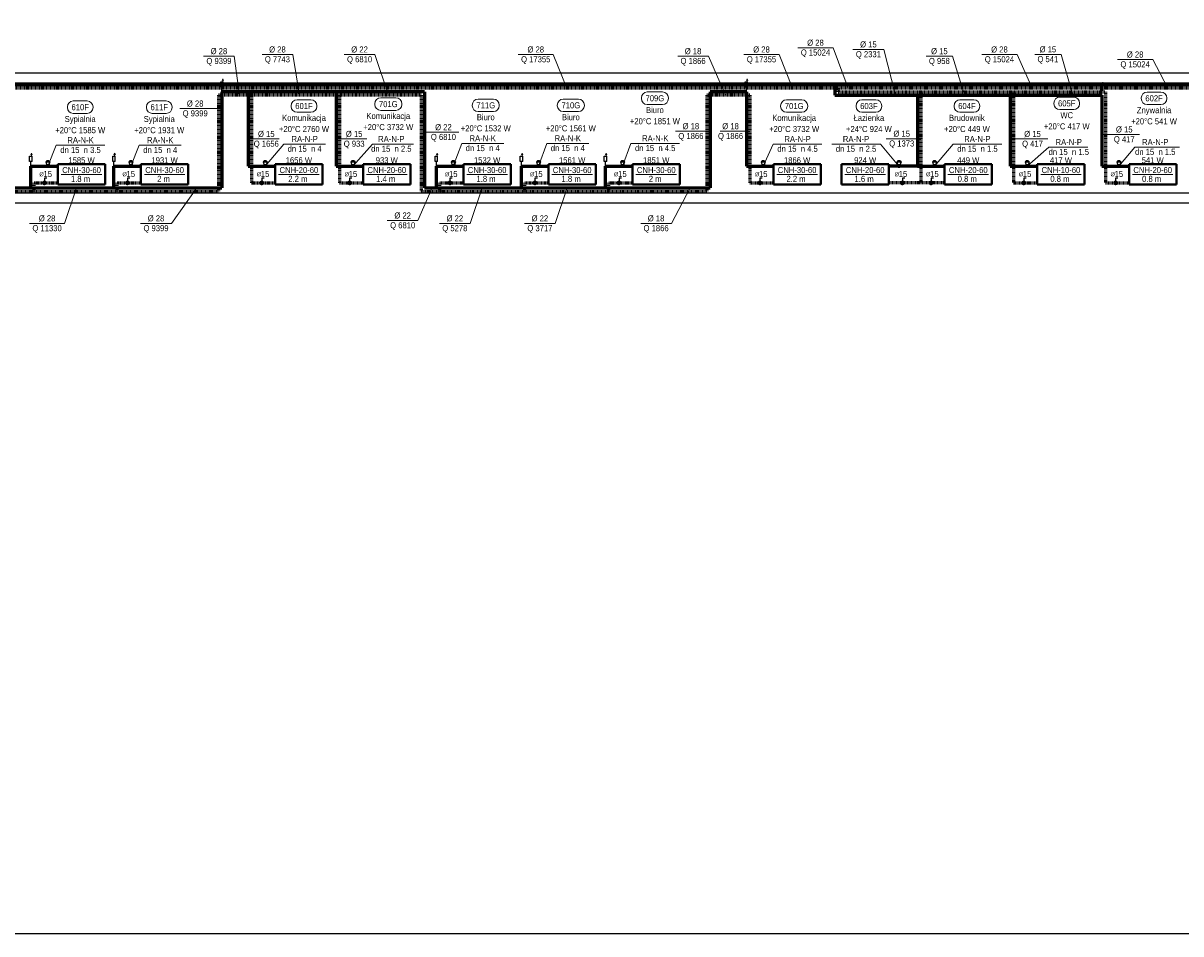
# Model space of a CAD drawing. Header units: millimetres. Extents: x -13172 to 86547, y 20 to 116183.
# Tile 4 of 52: x 15269 to 18693, y 33997 to 36693. Entities that reach past the tile are written whole.
import ezdxf
from ezdxf.enums import TextEntityAlignment as Align

# ---------------------------------------------------------------- set-up
doc = ezdxf.new("R2010")
doc.units = ezdxf.units.MM
doc.header["$LTSCALE"] = 0.7
doc.linetypes.add('CIEPLA', pattern=[5.7625, 3.175, -2.5875])
doc.layers.add('0000_NIEDRUK', color=3, linetype='Continuous', lineweight=25, plot=False)
for name, color, linetype, lineweight in [('____________co_rury_powrót', 5, 'CIEPLA', 60), ('____________co_rury_zasilanie', 1, 'Continuous', 60), ('ETYKIETY_ARMATURY', 7, 'Continuous', 18), ('ETYKIETY_GRZEJNIKOW', 7, 'Continuous', 18), ('ETYKIETY_POMIESZCZEN', 7, 'Continuous', 18), ('ETYKIETY_PRZEWODOW', 7, 'Continuous', 18), ('GRZEJNIKI', 1, 'Continuous', 40)]:
    doc.layers.add(name, color=color, linetype=linetype, lineweight=lineweight)
doc.layers.add('ARMATURA', color=7, linetype='Continuous')
doc.layers.add('STROPY', color=7, linetype='Continuous')
doc.styles.add('arial', font='arial.ttf', dxfattribs={"width": 0.9})

msp = doc.modelspace()

# ---------------------------------------------------------------- linework, layer by layer
at = {"layer": '0000_NIEDRUK'}
msp.add_lwpolyline([(13135.727, 38804.436), (23515.111, 38804.436), (23515.111, 33996.965), (13135.727, 33996.965)], close=True, dxfattribs=at)
at = {"layer": '____________co_rury_powrót'}
for p, q in [((19029.43, 36499.996), (14270.72, 36499.996)), ((16445.894, 36479.996), (15846.728, 36479.996)), ((15846.728, 36479.996), (15846.728, 36194.996)), ((15944.331, 36479.996), (15944.331, 36219.996)), ((16204.253, 36479.996), (16204.253, 36219.996)), ((16445.894, 36479.996), (16445.894, 36194.996)), ((17417.981, 36479.996), (17290.683, 36479.996)), ((17290.683, 36479.996), (17290.683, 36194.996)), ((17417.981, 36479.996), (17417.981, 36219.996)), ((17679.298, 36499.996), (17679.298, 36489.996)), ((17679.298, 36489.996), (18469.82, 36489.996)), ((17924.298, 36489.996), (17924.298, 36219.996)), ((18198.431, 36489.996), (18198.431, 36219.996)), ((18469.82, 36489.996), (18469.82, 36219.996)), ((15301.386, 36219.996), (15371.386, 36219.996)), ((15301.386, 36194.996), (15301.386, 36219.996)), ((15547.1, 36219.996), (15617.1, 36219.996)), ((15547.1, 36194.996), (15547.1, 36219.996)), ((15944.331, 36219.996), (16014.331, 36219.996)), ((16204.253, 36219.996), (16274.253, 36219.996)), ((16501.068, 36219.996), (16571.068, 36219.996)), ((16501.068, 36194.996), (16501.068, 36219.996)), ((16752.637, 36219.996), (16822.637, 36219.996)), ((16752.637, 36194.996), (16752.637, 36219.996)), ((17001.278, 36219.996), (17071.278, 36219.996)), ((17001.278, 36194.996), (17001.278, 36219.996)), ((17417.981, 36219.996), (17487.981, 36219.996)), ((17994.298, 36219.996), (17829.298, 36219.996)), ((18198.431, 36219.996), (18268.431, 36219.996)), ((18469.82, 36219.996), (18539.82, 36219.996)), ((14762.277, 36194.996), (15846.728, 36194.996)), ((16445.894, 36194.996), (17290.683, 36194.996))]:
    msp.add_line(p, q, dxfattribs=at)
at = {"layer": '____________co_rury_zasilanie'}
for p, q in [((19019.43, 36509.996), (14150.72, 36509.996)), ((17669.298, 36509.996), (17669.298, 36479.996)), ((16455.894, 36489.996), (15856.728, 36489.996)), ((15856.728, 36489.996), (15856.728, 36204.996)), ((15934.331, 36489.996), (15934.331, 36269.996)), ((16194.253, 36489.996), (16194.253, 36269.996)), ((16455.894, 36489.996), (16455.894, 36204.996)), ((17407.981, 36489.996), (17300.683, 36489.996)), ((17300.683, 36489.996), (17300.683, 36204.996)), ((17407.981, 36489.996), (17407.981, 36269.996)), ((17669.298, 36479.996), (18459.82, 36479.996)), ((17914.298, 36479.996), (17914.298, 36269.996)), ((18188.431, 36479.996), (18188.431, 36269.996)), ((18459.82, 36479.996), (18459.82, 36269.996)), ((15291.386, 36204.996), (15291.386, 36269.996)), ((15291.386, 36269.996), (15371.386, 36269.996)), ((15537.1, 36204.996), (15537.1, 36269.996)), ((15537.1, 36269.996), (15617.1, 36269.996)), ((15934.331, 36269.996), (16014.331, 36269.996)), ((16194.253, 36269.996), (16274.253, 36269.996)), ((16491.068, 36204.996), (16491.068, 36269.996)), ((16491.068, 36269.996), (16571.068, 36269.996)), ((16742.637, 36204.996), (16742.637, 36269.996)), ((16742.637, 36269.996), (16822.637, 36269.996)), ((16991.278, 36204.996), (16991.278, 36269.996)), ((16991.278, 36269.996), (17071.278, 36269.996)), ((17407.981, 36269.996), (17487.981, 36269.996)), ((17914.298, 36269.996), (17829.298, 36269.996)), ((17914.298, 36269.996), (17994.298, 36269.996)), ((18188.431, 36269.996), (18268.431, 36269.996)), ((18459.82, 36269.996), (18539.82, 36269.996)), ((14752.277, 36204.996), (15856.728, 36204.996)), ((16455.894, 36204.996), (17300.683, 36204.996))]:
    msp.add_line(p, q, dxfattribs=at)
at = {"layer": 'ARMATURA'}
for p, q in [((15853.076, 36518.957), (15860.38, 36518.957)), ((15853.076, 36503.67), (15853.076, 36518.957)), ((15860.38, 36503.67), (15860.38, 36518.957)), ((17404.328, 36518.957), (17411.633, 36518.957)), ((17404.328, 36503.67), (17404.328, 36518.957)), ((17411.633, 36503.67), (17411.633, 36518.957)), ((18456.168, 36508.957), (18463.472, 36508.957)), ((18456.168, 36493.67), (18456.168, 36508.957)), ((18463.472, 36493.67), (18463.472, 36508.957)), ((15860.38, 36503.67), (15853.076, 36503.67)), ((15856.728, 36489.996), (15856.728, 36503.67)), ((17411.633, 36503.67), (17404.328, 36503.67)), ((17407.981, 36489.996), (17407.981, 36503.67)), ((18463.472, 36493.67), (18456.168, 36493.67)), ((18459.82, 36479.996), (18459.82, 36493.67)), ((15287.734, 36298.957), (15295.038, 36298.957)), ((15287.734, 36283.67), (15287.734, 36298.957)), ((15295.038, 36283.67), (15287.734, 36283.67)), ((15291.386, 36269.996), (15291.386, 36283.67)), ((15295.038, 36283.67), (15295.038, 36298.957)), ((15338.386, 36284.996), (15335.386, 36281.996)), ((15335.386, 36281.996), (15347.386, 36281.996)), ((15335.386, 36281.996), (15338.386, 36271.996)), ((15344.386, 36284.996), (15338.386, 36284.996)), ((15347.386, 36281.996), (15344.386, 36284.996)), ((15347.386, 36281.996), (15344.386, 36271.996)), ((15533.448, 36298.957), (15540.752, 36298.957)), ((15533.448, 36283.67), (15533.448, 36298.957)), ((15540.752, 36283.67), (15533.448, 36283.67)), ((15537.1, 36269.996), (15537.1, 36283.67)), ((15540.752, 36283.67), (15540.752, 36298.957)), ((15584.1, 36284.996), (15581.1, 36281.996)), ((15581.1, 36281.996), (15593.1, 36281.996)), ((15581.1, 36281.996), (15584.1, 36271.996)), ((15590.1, 36284.996), (15584.1, 36284.996)), ((15593.1, 36281.996), (15590.1, 36284.996)), ((15593.1, 36281.996), (15590.1, 36271.996)), ((15981.331, 36284.996), (15978.331, 36281.996)), ((15978.331, 36281.996), (15990.331, 36281.996)), ((15978.331, 36281.996), (15981.331, 36271.996)), ((15987.331, 36284.996), (15981.331, 36284.996)), ((15990.331, 36281.996), (15987.331, 36284.996)), ((15990.331, 36281.996), (15987.331, 36271.996)), ((16241.253, 36284.996), (16238.253, 36281.996)), ((16238.253, 36281.996), (16250.253, 36281.996)), ((16238.253, 36281.996), (16241.253, 36271.996)), ((16247.253, 36284.996), (16241.253, 36284.996)), ((16250.253, 36281.996), (16247.253, 36284.996)), ((16250.253, 36281.996), (16247.253, 36271.996)), ((16487.416, 36298.957), (16494.72, 36298.957)), ((16487.416, 36283.67), (16487.416, 36298.957)), ((16494.72, 36283.67), (16487.416, 36283.67)), ((16491.068, 36269.996), (16491.068, 36283.67)), ((16494.72, 36283.67), (16494.72, 36298.957)), ((16538.068, 36284.996), (16535.068, 36281.996)), ((16535.068, 36281.996), (16547.068, 36281.996)), ((16535.068, 36281.996), (16538.068, 36271.996)), ((16544.068, 36284.996), (16538.068, 36284.996)), ((16547.068, 36281.996), (16544.068, 36284.996)), ((16547.068, 36281.996), (16544.068, 36271.996)), ((16738.984, 36298.957), (16746.289, 36298.957)), ((16738.984, 36283.67), (16738.984, 36298.957)), ((16746.289, 36283.67), (16738.984, 36283.67)), ((16742.637, 36269.996), (16742.637, 36283.67)), ((16746.289, 36283.67), (16746.289, 36298.957)), ((16789.637, 36284.996), (16786.637, 36281.996)), ((16786.637, 36281.996), (16798.637, 36281.996)), ((16786.637, 36281.996), (16789.637, 36271.996)), ((16795.637, 36284.996), (16789.637, 36284.996)), ((16798.637, 36281.996), (16795.637, 36284.996)), ((16798.637, 36281.996), (16795.637, 36271.996)), ((16987.626, 36298.957), (16994.93, 36298.957)), ((16987.626, 36283.67), (16987.626, 36298.957)), ((16994.93, 36283.67), (16987.626, 36283.67)), ((16991.278, 36269.996), (16991.278, 36283.67)), ((16994.93, 36283.67), (16994.93, 36298.957)), ((17038.278, 36284.996), (17035.278, 36281.996)), ((17035.278, 36281.996), (17047.278, 36281.996)), ((17035.278, 36281.996), (17038.278, 36271.996)), ((17044.278, 36284.996), (17038.278, 36284.996)), ((17047.278, 36281.996), (17044.278, 36284.996)), ((17047.278, 36281.996), (17044.278, 36271.996)), ((17454.981, 36284.996), (17451.981, 36281.996)), ((17451.981, 36281.996), (17463.981, 36281.996)), ((17451.981, 36281.996), (17454.981, 36271.996)), ((17460.981, 36284.996), (17454.981, 36284.996)), ((17463.981, 36281.996), (17460.981, 36284.996)), ((17463.981, 36281.996), (17460.981, 36271.996)), ((17856.298, 36284.996), (17853.298, 36281.996)), ((17853.298, 36281.996), (17865.298, 36281.996)), ((17853.298, 36281.996), (17856.298, 36271.996)), ((17862.298, 36284.996), (17856.298, 36284.996)), ((17865.298, 36281.996), (17862.298, 36284.996)), ((17865.298, 36281.996), (17862.298, 36271.996)), ((17961.298, 36284.996), (17958.298, 36281.996)), ((17958.298, 36281.996), (17970.298, 36281.996)), ((17958.298, 36281.996), (17961.298, 36271.996)), ((17967.298, 36284.996), (17961.298, 36284.996)), ((17970.298, 36281.996), (17967.298, 36284.996)), ((17970.298, 36281.996), (17967.298, 36271.996)), ((18235.431, 36284.996), (18232.431, 36281.996)), ((18232.431, 36281.996), (18244.431, 36281.996)), ((18232.431, 36281.996), (18235.431, 36271.996)), ((18241.431, 36284.996), (18235.431, 36284.996)), ((18244.431, 36281.996), (18241.431, 36284.996)), ((18244.431, 36281.996), (18241.431, 36271.996)), ((18506.82, 36284.996), (18503.82, 36281.996)), ((18503.82, 36281.996), (18515.82, 36281.996)), ((18503.82, 36281.996), (18506.82, 36271.996)), ((18512.82, 36284.996), (18506.82, 36284.996)), ((18515.82, 36281.996), (18512.82, 36284.996)), ((18515.82, 36281.996), (18512.82, 36271.996)), ((15338.386, 36233.996), (15331.386, 36233.996)), ((15331.386, 36233.996), (15331.386, 36226.996)), ((15584.1, 36233.996), (15577.1, 36233.996)), ((15577.1, 36233.996), (15577.1, 36226.996)), ((15981.331, 36233.996), (15974.331, 36233.996)), ((15974.331, 36233.996), (15974.331, 36226.996)), ((16241.253, 36233.996), (16234.253, 36233.996)), ((16234.253, 36233.996), (16234.253, 36226.996)), ((16538.068, 36233.996), (16531.068, 36233.996)), ((16531.068, 36233.996), (16531.068, 36226.996)), ((16789.637, 36233.996), (16782.637, 36233.996)), ((16782.637, 36233.996), (16782.637, 36226.996)), ((17038.278, 36233.996), (17031.278, 36233.996)), ((17031.278, 36233.996), (17031.278, 36226.996)), ((17454.981, 36233.996), (17447.981, 36233.996)), ((17447.981, 36233.996), (17447.981, 36226.996)), ((17876.298, 36233.996), (17869.298, 36233.996)), ((17869.298, 36233.996), (17869.298, 36226.996)), ((17961.298, 36233.996), (17954.298, 36233.996)), ((17954.298, 36233.996), (17954.298, 36226.996)), ((18235.431, 36233.996), (18228.431, 36233.996)), ((18228.431, 36233.996), (18228.431, 36226.996)), ((18506.82, 36233.996), (18499.82, 36233.996)), ((18499.82, 36233.996), (18499.82, 36226.996))]:
    msp.add_line(p, q, dxfattribs=at)
at = {"layer": 'ARMATURA', "lineweight": 18}
for p, q in [((15856.836, 36522.818), (15858.895, 36527.872)), ((15860.954, 36522.818), (15858.895, 36527.872)), ((15858.895, 36518.957), (15858.895, 36524.574)), ((17408.089, 36522.818), (17410.148, 36527.872)), ((17412.207, 36522.818), (17410.148, 36527.872)), ((17410.148, 36518.957), (17410.148, 36524.574)), ((18459.928, 36512.818), (18461.987, 36517.872)), ((18464.046, 36512.818), (18461.987, 36517.872)), ((18461.987, 36508.957), (18461.987, 36514.574)), ((15291.494, 36302.818), (15293.554, 36307.872)), ((15295.613, 36302.818), (15293.554, 36307.872)), ((15293.554, 36298.957), (15293.554, 36304.574)), ((15537.208, 36302.818), (15539.267, 36307.872)), ((15541.326, 36302.818), (15539.267, 36307.872)), ((15539.267, 36298.957), (15539.267, 36304.574)), ((16491.176, 36302.818), (16493.235, 36307.872)), ((16495.294, 36302.818), (16493.235, 36307.872)), ((16493.235, 36298.957), (16493.235, 36304.574)), ((16742.745, 36302.818), (16744.804, 36307.872)), ((16746.863, 36302.818), (16744.804, 36307.872)), ((16744.804, 36298.957), (16744.804, 36304.574)), ((16991.386, 36302.818), (16993.445, 36307.872)), ((16995.504, 36302.818), (16993.445, 36307.872)), ((16993.445, 36298.957), (16993.445, 36304.574))]:
    msp.add_line(p, q, dxfattribs=at)
at = {"layer": 'ARMATURA'}
for points, const_width in [([(15338.386, 36269.996, 1), (15344.386, 36269.996, 1)], 6), ([(15584.1, 36269.996, 1), (15590.1, 36269.996, 1)], 6), ([(15981.331, 36269.996, 1), (15987.331, 36269.996, 1)], 6), ([(16241.253, 36269.996, 1), (16247.253, 36269.996, 1)], 6), ([(16538.068, 36269.996, 1), (16544.068, 36269.996, 1)], 6), ([(16789.637, 36269.996, 1), (16795.637, 36269.996, 1)], 6), ([(17038.278, 36269.996, 1), (17044.278, 36269.996, 1)], 6), ([(17454.981, 36269.996, 1), (17460.981, 36269.996, 1)], 6), ([(17856.298, 36269.996, 1), (17862.298, 36269.996, 1)], 6), ([(17961.298, 36269.996, 1), (17967.298, 36269.996, 1)], 6), ([(18235.431, 36269.996, 1), (18241.431, 36269.996, 1)], 6), ([(18506.82, 36269.996, 1), (18512.82, 36269.996, 1)], 6), ([(15327.886, 36219.996, 1), (15334.886, 36219.996, 1)], 7), ([(15573.6, 36219.996, 1), (15580.6, 36219.996, 1)], 7), ([(15970.831, 36219.996, 1), (15977.831, 36219.996, 1)], 7), ([(16230.753, 36219.996, 1), (16237.753, 36219.996, 1)], 7), ([(16527.568, 36219.996, 1), (16534.568, 36219.996, 1)], 7), ([(16779.137, 36219.996, 1), (16786.137, 36219.996, 1)], 7), ([(17027.778, 36219.996, 1), (17034.778, 36219.996, 1)], 7), ([(17444.481, 36219.996, 1), (17451.481, 36219.996, 1)], 7), ([(17865.798, 36219.996, 1), (17872.798, 36219.996, 1)], 7), ([(17950.798, 36219.996, 1), (17957.798, 36219.996, 1)], 7), ([(18224.931, 36219.996, 1), (18231.931, 36219.996, 1)], 7), ([(18496.32, 36219.996, 1), (18503.32, 36219.996, 1)], 7)]:
    msp.add_lwpolyline(points, format="xyb", close=True, dxfattribs=dict(at, const_width=const_width))
at = {"layer": 'ETYKIETY_ARMATURY'}
for p, q in [((15984.331, 36269.996), (16039.331, 36334.996)), ((16039.331, 36334.996), (16163.331, 36334.996)), ((16244.253, 36269.996), (16301.762, 36334.996)), ((16301.762, 36334.996), (16423.261, 36334.996)), ((16541.068, 36269.996), (16566.068, 36337.063)), ((16566.068, 36337.063), (16690.068, 36337.063)), ((16792.637, 36269.996), (16817.637, 36337.063)), ((16817.637, 36337.063), (16941.637, 36337.063)), ((17041.278, 36269.996), (17066.278, 36337.063)), ((17066.278, 36337.063), (17210.278, 36337.063)), ((17457.981, 36269.996), (17487.366, 36334.996)), ((17487.366, 36334.996), (17631.366, 36334.996)), ((17660.298, 36334.996), (17804.298, 36334.996)), ((17859.298, 36269.996), (17804.298, 36334.996)), ((17964.298, 36269.996), (18019.298, 36334.996)), ((18019.298, 36334.996), (18163.298, 36334.996)), ((15341.386, 36269.996), (15366.386, 36331.574)), ((15366.386, 36331.574), (15510.386, 36331.574)), ((15587.1, 36269.996), (15612.1, 36331.574)), ((15612.1, 36331.574), (15736.1, 36331.574)), ((18238.431, 36269.996), (18302.313, 36325.705)), ((18302.313, 36325.705), (18418.095, 36325.705)), ((18509.82, 36269.996), (18557.079, 36325.848)), ((18557.079, 36325.848), (18689.38, 36325.848))]:
    msp.add_line(p, q, dxfattribs=at)
at = {"layer": 'ETYKIETY_POMIESZCZEN'}
for p, q in [((16326.184, 36471.714), (16371.184, 36471.714)), ((17097.278, 36471.604), (17097.278, 36469.604)), ((17114.778, 36489.104), (17159.778, 36489.104)), ((17177.278, 36471.604), (17177.278, 36469.604)), ((18335.086, 36473.858), (18376.086, 36473.858)), ((18575.825, 36471.367), (18575.825, 36469.367)), ((18593.325, 36488.867), (18634.325, 36488.867)), ((18651.825, 36471.367), (18651.825, 36469.367)), ((15399.386, 36445.074), (15399.386, 36443.074)), ((15416.886, 36462.574), (15457.886, 36462.574)), ((15475.386, 36445.074), (15475.386, 36443.074)), ((15633.207, 36445.074), (15633.207, 36443.074)), ((15650.707, 36462.574), (15691.707, 36462.574)), ((15709.207, 36445.074), (15709.207, 36443.074)), ((16061.369, 36448.496), (16061.369, 36446.496)), ((16078.869, 36465.996), (16119.869, 36465.996)), ((16137.369, 36448.496), (16137.369, 36446.496)), ((16308.684, 36454.214), (16308.684, 36452.214)), ((16388.684, 36454.214), (16388.684, 36452.214)), ((16597.068, 36450.563), (16597.068, 36448.563)), ((16614.568, 36468.063), (16659.568, 36468.063)), ((16677.068, 36450.563), (16677.068, 36448.563)), ((16848.637, 36450.563), (16848.637, 36448.563)), ((16866.137, 36468.063), (16911.137, 36468.063)), ((16928.637, 36450.563), (16928.637, 36448.563)), ((17114.778, 36452.104), (17159.778, 36452.104)), ((17509.233, 36448.496), (17509.233, 36446.496)), ((17526.733, 36465.996), (17571.733, 36465.996)), ((17589.233, 36448.496), (17589.233, 36446.496)), ((17732.298, 36448.496), (17732.298, 36446.496)), ((17749.798, 36465.996), (17790.798, 36465.996)), ((17808.298, 36448.496), (17808.298, 36446.496)), ((18022.298, 36448.496), (18022.298, 36446.496)), ((18039.798, 36465.996), (18080.798, 36465.996)), ((18098.298, 36448.496), (18098.298, 36446.496)), ((18317.586, 36456.358), (18317.586, 36454.358)), ((18335.086, 36436.858), (18376.086, 36436.858)), ((18393.586, 36456.358), (18393.586, 36454.358)), ((18593.325, 36451.867), (18634.325, 36451.867)), ((15416.886, 36425.574), (15457.886, 36425.574)), ((15650.707, 36425.574), (15691.707, 36425.574)), ((16078.869, 36428.996), (16119.869, 36428.996)), ((16326.184, 36434.714), (16371.184, 36434.714)), ((16614.568, 36431.063), (16659.568, 36431.063)), ((16866.137, 36431.063), (16911.137, 36431.063)), ((17526.733, 36428.996), (17571.733, 36428.996)), ((17749.798, 36428.996), (17790.798, 36428.996)), ((18039.798, 36428.996), (18080.798, 36428.996))]:
    msp.add_line(p, q, dxfattribs=at)
for centre, start, end in [((16326.184, 36454.214), 90, 180), ((16371.184, 36454.214), 0, 90), ((17114.778, 36471.604), 90, 180), ((17159.778, 36471.604), 0, 90), ((18335.086, 36456.358), 90, 180), ((18376.086, 36456.358), 0, 90), ((18593.325, 36471.367), 90, 180), ((18634.325, 36471.367), 0, 90), ((15416.886, 36445.074), 90, 180), ((15416.886, 36443.074), 180, 270), ((15457.886, 36445.074), 0, 90), ((15457.886, 36443.074), 270, 0), ((15650.707, 36445.074), 90, 180), ((15650.707, 36443.074), 180, 270), ((15691.707, 36445.074), 0, 90), ((15691.707, 36443.074), 270, 0), ((16078.869, 36448.496), 90, 180), ((16078.869, 36446.496), 180, 270), ((16119.869, 36448.496), 0, 90), ((16119.869, 36446.496), 270, 0), ((16326.184, 36452.214), 180, 270), ((16371.184, 36452.214), 270, 0), ((16614.568, 36450.563), 90, 180), ((16614.568, 36448.563), 180, 270), ((16659.568, 36450.563), 0, 90), ((16659.568, 36448.563), 270, 0), ((16866.137, 36450.563), 90, 180), ((16866.137, 36448.563), 180, 270), ((16911.137, 36450.563), 0, 90), ((16911.137, 36448.563), 270, 0), ((17114.778, 36469.604), 180, 270), ((17159.778, 36469.604), 270, 0), ((17526.733, 36448.496), 90, 180), ((17526.733, 36446.496), 180, 270), ((17571.733, 36448.496), 0, 90), ((17571.733, 36446.496), 270, 0), ((17749.798, 36448.496), 90, 180), ((17749.798, 36446.496), 180, 270), ((17790.798, 36448.496), 0, 90), ((17790.798, 36446.496), 270, 0), ((18039.798, 36448.496), 90, 180), ((18039.798, 36446.496), 180, 270), ((18080.798, 36448.496), 0, 90), ((18080.798, 36446.496), 270, 0), ((18335.086, 36454.358), 180, 270), ((18376.086, 36454.358), 270, 0), ((18593.325, 36469.367), 180, 270), ((18634.325, 36469.367), 270, 0)]:
    msp.add_arc(centre, 17.5, start, end, dxfattribs=at)
at = {"layer": 'ETYKIETY_PRZEWODOW'}
for p, q in [((17560.298, 36619.996), (17664.298, 36619.996)), ((17709.298, 36499.996), (17664.298, 36619.996)), ((17723.298, 36614.996), (17814.298, 36614.996)), ((17849.298, 36479.996), (17814.298, 36614.996)), ((15802.243, 36594.996), (15893.243, 36594.996)), ((15908.243, 36479.996), (15893.243, 36594.996)), ((15975.209, 36599.996), (16066.209, 36599.996)), ((16086.209, 36479.996), (16066.209, 36599.996)), ((16218.253, 36599.996), (16309.253, 36599.996)), ((16349.253, 36479.996), (16309.253, 36599.996)), ((16732.863, 36599.996), (16836.863, 36599.996)), ((16876.863, 36499.996), (16836.863, 36599.996)), ((17204.683, 36594.996), (17295.683, 36594.996)), ((17345.683, 36479.996), (17295.683, 36594.996)), ((17400.565, 36599.996), (17504.565, 36599.996)), ((17544.565, 36499.996), (17504.565, 36599.996)), ((17939.753, 36594.996), (18017.753, 36594.996)), ((18052.753, 36479.996), (18017.753, 36594.996)), ((18104.431, 36599.996), (18208.431, 36599.996)), ((18253.431, 36499.996), (18208.431, 36599.996)), ((18260.695, 36600.322), (18338.695, 36600.322)), ((18373.431, 36479.996), (18338.695, 36600.322)), ((18505.82, 36584.996), (18609.82, 36584.996)), ((18654.82, 36499.996), (18609.82, 36584.996)), ((15731.898, 36439.867), (15856.728, 36439.867)), ((16445.894, 36369.996), (16557.257, 36369.996)), ((17198.271, 36372.867), (17300.683, 36372.867)), ((17329.969, 36372.867), (17417.981, 36372.867)), ((15934.331, 36349.996), (16025.426, 36349.996)), ((16194.253, 36349.996), (16285.348, 36349.996)), ((17821.886, 36350.711), (17924.298, 36350.711)), ((18188.431, 36349.985), (18299.794, 36349.985)), ((18459.82, 36363.204), (18571.183, 36363.204)), ((15426.386, 36204.996), (15391.386, 36099.996)), ((15782.1, 36204.996), (15707.1, 36099.996)), ((16478.024, 36204.996), (16435.602, 36108.585)), ((16626.068, 36204.996), (16591.068, 36099.996)), ((16877.637, 36204.996), (16842.637, 36099.996)), ((17241.278, 36204.996), (17186.278, 36099.996)), ((15287.386, 36099.996), (15391.386, 36099.996)), ((15616.1, 36099.996), (15707.1, 36099.996)), ((16345.746, 36108.585), (16435.602, 36108.585)), ((16500.068, 36099.996), (16591.068, 36099.996)), ((16751.637, 36099.996), (16842.637, 36099.996)), ((17095.278, 36099.996), (17186.278, 36099.996))]:
    msp.add_line(p, q, dxfattribs=at)
at = {"layer": 'GRZEJNIKI'}
for p, q in [((15371.386, 36274.996), (15511.386, 36274.996)), ((15371.386, 36214.996), (15371.386, 36274.996)), ((15371.386, 36274.996), (15511.386, 36274.996)), ((15371.386, 36214.996), (15371.386, 36274.996)), ((15511.386, 36214.996), (15511.386, 36274.996)), ((15511.386, 36214.996), (15511.386, 36274.996)), ((15617.1, 36274.996), (15757.1, 36274.996)), ((15617.1, 36214.996), (15617.1, 36274.996)), ((15617.1, 36274.996), (15757.1, 36274.996)), ((15617.1, 36214.996), (15617.1, 36274.996)), ((15757.1, 36214.996), (15757.1, 36274.996)), ((15757.1, 36214.996), (15757.1, 36274.996)), ((16014.331, 36274.996), (16154.331, 36274.996)), ((16014.331, 36214.996), (16014.331, 36274.996)), ((16014.331, 36274.996), (16154.331, 36274.996)), ((16014.331, 36214.996), (16014.331, 36274.996)), ((16154.331, 36214.996), (16154.331, 36274.996)), ((16154.331, 36214.996), (16154.331, 36274.996)), ((16274.253, 36274.996), (16414.253, 36274.996)), ((16274.253, 36214.996), (16274.253, 36274.996)), ((16274.253, 36274.996), (16414.253, 36274.996)), ((16274.253, 36214.996), (16274.253, 36274.996)), ((16414.253, 36214.996), (16414.253, 36274.996)), ((16414.253, 36214.996), (16414.253, 36274.996)), ((16571.068, 36274.996), (16711.068, 36274.996)), ((16571.068, 36214.996), (16571.068, 36274.996)), ((16571.068, 36274.996), (16711.068, 36274.996)), ((16571.068, 36214.996), (16571.068, 36274.996)), ((16711.068, 36214.996), (16711.068, 36274.996)), ((16711.068, 36214.996), (16711.068, 36274.996)), ((16822.637, 36274.996), (16962.637, 36274.996)), ((16822.637, 36214.996), (16822.637, 36274.996)), ((16822.637, 36274.996), (16962.637, 36274.996)), ((16822.637, 36214.996), (16822.637, 36274.996)), ((16962.637, 36214.996), (16962.637, 36274.996)), ((16962.637, 36214.996), (16962.637, 36274.996)), ((17071.278, 36274.996), (17211.278, 36274.996)), ((17071.278, 36214.996), (17071.278, 36274.996)), ((17071.278, 36274.996), (17211.278, 36274.996)), ((17071.278, 36214.996), (17071.278, 36274.996)), ((17211.278, 36214.996), (17211.278, 36274.996)), ((17211.278, 36214.996), (17211.278, 36274.996)), ((17487.981, 36274.996), (17627.981, 36274.996)), ((17487.981, 36214.996), (17487.981, 36274.996)), ((17487.981, 36274.996), (17627.981, 36274.996)), ((17487.981, 36214.996), (17487.981, 36274.996)), ((17627.981, 36214.996), (17627.981, 36274.996)), ((17627.981, 36214.996), (17627.981, 36274.996)), ((17689.298, 36274.996), (17829.298, 36274.996)), ((17689.298, 36214.996), (17689.298, 36274.996)), ((17689.298, 36274.996), (17829.298, 36274.996)), ((17689.298, 36214.996), (17689.298, 36274.996)), ((17829.298, 36214.996), (17829.298, 36274.996)), ((17829.298, 36214.996), (17829.298, 36274.996)), ((17994.298, 36274.996), (18134.298, 36274.996)), ((17994.298, 36214.996), (17994.298, 36274.996)), ((17994.298, 36274.996), (18134.298, 36274.996)), ((17994.298, 36214.996), (17994.298, 36274.996)), ((18134.298, 36214.996), (18134.298, 36274.996)), ((18134.298, 36214.996), (18134.298, 36274.996)), ((18268.431, 36274.996), (18408.431, 36274.996)), ((18268.431, 36214.996), (18268.431, 36274.996)), ((18268.431, 36274.996), (18408.431, 36274.996)), ((18268.431, 36214.996), (18268.431, 36274.996)), ((18408.431, 36214.996), (18408.431, 36274.996)), ((18408.431, 36214.996), (18408.431, 36274.996)), ((18539.82, 36274.996), (18679.82, 36274.996)), ((18539.82, 36214.996), (18539.82, 36274.996)), ((18539.82, 36274.996), (18679.82, 36274.996)), ((18539.82, 36214.996), (18539.82, 36274.996)), ((18679.82, 36214.996), (18679.82, 36274.996)), ((18679.82, 36214.996), (18679.82, 36274.996)), ((15371.386, 36214.996), (15511.386, 36214.996)), ((15371.386, 36214.996), (15511.386, 36214.996)), ((15617.1, 36214.996), (15757.1, 36214.996)), ((15617.1, 36214.996), (15757.1, 36214.996)), ((16014.331, 36214.996), (16154.331, 36214.996)), ((16014.331, 36214.996), (16154.331, 36214.996)), ((16274.253, 36214.996), (16414.253, 36214.996)), ((16274.253, 36214.996), (16414.253, 36214.996)), ((16571.068, 36214.996), (16711.068, 36214.996)), ((16571.068, 36214.996), (16711.068, 36214.996)), ((16822.637, 36214.996), (16962.637, 36214.996)), ((16822.637, 36214.996), (16962.637, 36214.996)), ((17071.278, 36214.996), (17211.278, 36214.996)), ((17071.278, 36214.996), (17211.278, 36214.996)), ((17487.981, 36214.996), (17627.981, 36214.996)), ((17487.981, 36214.996), (17627.981, 36214.996)), ((17689.298, 36214.996), (17829.298, 36214.996)), ((17689.298, 36214.996), (17829.298, 36214.996)), ((17994.298, 36214.996), (18134.298, 36214.996)), ((17994.298, 36214.996), (18134.298, 36214.996)), ((18268.431, 36214.996), (18408.431, 36214.996)), ((18268.431, 36214.996), (18408.431, 36214.996)), ((18539.82, 36214.996), (18679.82, 36214.996)), ((18539.82, 36214.996), (18679.82, 36214.996))]:
    msp.add_line(p, q, dxfattribs=at)
at = {"layer": 'GRZEJNIKI', "color": 7, "lineweight": 18}
for p, q in [((15381.386, 36244.996), (15501.386, 36244.996)), ((15627.1, 36244.996), (15747.1, 36244.996)), ((16024.331, 36244.996), (16144.331, 36244.996)), ((16284.253, 36244.996), (16404.253, 36244.996)), ((16581.068, 36244.996), (16701.068, 36244.996)), ((16832.637, 36244.996), (16952.637, 36244.996)), ((17081.278, 36244.996), (17201.278, 36244.996)), ((17497.981, 36244.996), (17617.981, 36244.996)), ((17699.298, 36244.996), (17819.298, 36244.996)), ((18004.298, 36244.996), (18124.298, 36244.996)), ((18278.431, 36244.996), (18398.431, 36244.996)), ((18549.82, 36244.996), (18669.82, 36244.996))]:
    msp.add_line(p, q, dxfattribs=at)
at = {"layer": 'STROPY'}
for p, q in [((22368.997, 36544.996), (14082.922, 36544.996)), ((22368.997, 36514.996), (14082.922, 36514.996)), ((22368.997, 36189.996), (14087.922, 36189.996)), ((22368.997, 36159.996), (14087.922, 36159.996))]:
    msp.add_line(p, q, dxfattribs=at)

# ---------------------------------------------------------------- texts
at = {"layer": 'ETYKIETY_ARMATURY', "style": 'arial', "width": 0.9}
for s, p in [('RA-N-K', (15438.386, 36346.574)), ('RA-N-K', (15674.1, 36346.574)), ('RA-N-P', (16101.331, 36349.996)), ('RA-N-P', (16357.674, 36349.996)), ('dn 15  n 4', (16628.068, 36323.063)), ('RA-N-K', (16628.068, 36352.063)), ('dn 15  n 4', (16879.637, 36323.063)), ('RA-N-K', (16879.637, 36352.063)), ('dn 15  n 4.5', (17138.278, 36323.063)), ('RA-N-K', (17138.278, 36352.063)), ('RA-N-P', (17559.366, 36349.996)), ('RA-N-P', (17732.298, 36349.996)), ('RA-N-P', (18091.298, 36349.996)), ('RA-N-P', (18361.5, 36340.705)), ('RA-N-P', (18617.38, 36340.848)), ('dn 15  n 3.5', (15438.386, 36317.574)), ('dn 15  n 4', (15674.1, 36317.574)), ('dn 15  n 4', (16101.331, 36320.996)), ('dn 15  n 2.5', (16357.674, 36320.996)), ('dn 15  n 4.5', (17559.366, 36320.996)), ('dn 15  n 2.5', (17732.298, 36320.996)), ('dn 15  n 1.5', (18091.298, 36320.996)), ('dn 15  n 1.5', (18361.5, 36311.705)), ('dn 15  n 1.5', (18617.38, 36311.848))]:
    msp.add_text(s, height=18, dxfattribs=at).set_placement(p, align=Align.MIDDLE_CENTER)
at = {"layer": 'ETYKIETY_GRZEJNIKOW', "style": 'arial', "width": 0.9}
for s, p in [('CNH-30-60', (15441.386, 36257.996)), ('1585 W', (15441.386, 36286.996)), ('CNH-30-60', (15687.1, 36257.996)), ('1931 W', (15687.1, 36286.996)), ('CNH-20-60', (16084.331, 36257.996)), ('1656 W', (16084.331, 36286.996)), ('CNH-20-60', (16344.253, 36257.996)), ('933 W', (16344.253, 36286.996)), ('CNH-30-60', (16641.068, 36257.996)), ('1532 W', (16641.068, 36286.996)), ('CNH-30-60', (16892.637, 36257.996)), ('1561 W', (16892.637, 36286.996)), ('CNH-30-60', (17141.278, 36257.996)), ('1851 W', (17141.278, 36286.996)), ('CNH-30-60', (17557.981, 36257.996)), ('1866 W', (17557.981, 36286.996)), ('CNH-20-60', (17759.298, 36257.996)), ('924 W', (17759.298, 36286.996)), ('CNH-20-60', (18064.298, 36257.996)), ('449 W', (18064.298, 36286.996)), ('CNH-10-60', (18338.431, 36257.996)), ('417 W', (18338.431, 36286.996)), ('CNH-20-60', (18609.82, 36257.996)), ('541 W', (18609.82, 36286.996)), ('1.8 m ', (15441.386, 36231.996)), ('2 m ', (15687.1, 36231.996)), ('2.2 m ', (16084.331, 36231.996)), ('1.4 m ', (16344.253, 36231.996)), ('1.8 m ', (16641.068, 36231.996)), ('1.8 m ', (16892.637, 36231.996)), ('2 m ', (17141.278, 36231.996)), ('2.2 m ', (17557.981, 36231.996)), ('1.6 m ', (17759.298, 36231.996)), ('0.8 m ', (18064.298, 36231.996)), ('0.8 m ', (18338.431, 36231.996)), ('0.8 m ', (18609.82, 36231.996))]:
    msp.add_text(s, height=18, dxfattribs=at).set_placement(p, align=Align.MIDDLE_CENTER)
at = {"layer": 'ETYKIETY_POMIESZCZEN', "style": 'arial', "width": 0.9}
for s, p in [('709G', (17137.278, 36470.604)), ('602F', (18613.825, 36470.367)), ('610F', (15437.386, 36444.074)), ('611F', (15671.207, 36444.074)), ('601F', (16099.369, 36447.496)), ('701G', (16348.684, 36453.214)), ('711G', (16637.068, 36449.563)), ('710G', (16888.637, 36449.563)), ('Biuro', (17137.278, 36435.604)), ('701G', (17549.233, 36447.496)), ('603F', (17770.298, 36447.496)), ('604F', (18060.298, 36447.496)), ('605F', (18355.586, 36455.358)), ('Znywalnia', (18613.825, 36435.367)), ('Sypialnia', (15437.386, 36409.074)), ('Sypialnia', (15671.207, 36409.074)), ('Komunikacja', (16099.369, 36412.496)), ('Komunikacja', (16348.684, 36418.214)), ('Biuro', (16637.068, 36414.563)), ('Biuro', (16888.637, 36414.563)), ('+20°C 1851 W', (17137.278, 36402.604)), ('Komunikacja', (17549.233, 36412.496)), ('Łazienka', (17770.298, 36412.496)), ('Brudownik', (18060.298, 36412.496)), ('WC', (18355.586, 36420.358)), ('+20°C 541 W', (18613.825, 36402.367)), ('+20°C 1585 W', (15437.386, 36376.074)), ('+20°C 1931 W', (15671.207, 36376.074)), ('+20°C 2760 W', (16099.369, 36379.496)), ('+20°C 3732 W', (16348.684, 36385.214)), ('+20°C 1532 W', (16637.068, 36381.563)), ('+20°C 1561 W', (16888.637, 36381.563)), ('+20°C 3732 W', (17549.233, 36379.496)), ('+24°C 924 W', (17770.298, 36379.496)), ('+20°C 449 W', (18060.298, 36379.496)), ('+20°C 417 W', (18355.586, 36387.358))]:
    msp.add_text(s, height=18, dxfattribs=at).set_placement(p, align=Align.MIDDLE_CENTER)
at = {"layer": 'ETYKIETY_PRZEWODOW', "style": 'arial', "width": 0.9}
for s, height, p in [('%%c 28', 18, (17612.298, 36634.996)), ('%%c 28', 18, (15847.743, 36609.996)), ('%%c 28', 18, (16020.709, 36614.996)), ('%%c 22', 18, (16263.753, 36614.996)), ('%%c 28', 18, (16784.863, 36614.996)), ('%%c 18', 18, (17250.183, 36609.996)), ('%%c 28', 18, (17452.565, 36614.996)), ('Q 15024', 18, (17612.298, 36605.996)), ('Q 2331', 18, (17768.798, 36600.996)), ('%%c 15', 18, (17768.798, 36629.996)), ('%%c 15', 18, (17978.753, 36609.996)), ('%%c 28', 18, (18156.431, 36614.996)), ('%%c 15', 18, (18299.695, 36615.322)), ('%%c 28', 18, (18557.82, 36599.996)), ('Q 9399', 18, (15847.743, 36580.996)), ('Q 7743', 18, (16020.709, 36585.996)), ('Q 6810', 18, (16263.753, 36585.996)), ('Q 17355', 18, (16784.863, 36585.996)), ('Q 1866', 18, (17250.183, 36580.996)), ('Q 17355', 18, (17452.565, 36585.996)), ('Q 958', 18, (17978.753, 36580.996)), ('Q 15024', 18, (18156.431, 36585.996)), ('Q 541', 18, (18299.695, 36586.322)), ('Q 15024', 18, (18557.82, 36570.996)), ('%%c 28', 18, (15777.398, 36454.867)), ('Q 9399', 18, (15777.398, 36425.867)), ('%%c 15', 18, (15987.791, 36364.996)), ('%%c 15', 18, (16247.713, 36364.996)), ('%%c 22', 18, (16511.757, 36384.996)), ('Q 1866', 18, (17243.771, 36358.867)), ('%%c 18', 18, (17243.771, 36387.867)), ('Q 1866', 18, (17361.069, 36358.867)), ('%%c 18', 18, (17361.069, 36387.867)), ('%%c 15', 18, (17867.386, 36365.711)), ('%%c 15', 18, (18254.294, 36364.985)), ('%%c 15', 18, (18525.683, 36378.204)), ('Q 1656', 18, (15987.791, 36335.996)), ('Q 933', 18, (16247.713, 36335.996)), ('Q 6810', 18, (16511.757, 36355.996)), ('Q 1373', 18, (17867.386, 36336.711)), ('Q 417', 18, (18254.294, 36335.985)), ('Q 417', 18, (18525.683, 36349.204)), ('%%c', 12, (15323.067, 36245.489)), ('15', 18, (15341.247, 36246.382)), ('%%c', 12, (15568.78, 36245.489)), ('15', 18, (15586.961, 36246.382)), ('%%c', 12, (15966.012, 36245.489)), ('15', 18, (15984.192, 36246.382)), ('%%c', 12, (16225.934, 36245.489)), ('15', 18, (16244.114, 36246.382)), ('%%c', 12, (16522.749, 36245.489)), ('15', 18, (16540.929, 36246.382)), ('%%c', 12, (16774.317, 36245.489)), ('15', 18, (16792.497, 36246.382)), ('%%c', 12, (17022.958, 36245.489)), ('15', 18, (17041.139, 36246.382)), ('%%c', 12, (17439.661, 36245.489)), ('15', 18, (17457.841, 36246.382)), ('%%c', 12, (17852.89, 36245.489)), ('15', 18, (17871.07, 36246.382)), ('%%c', 12, (17945.979, 36245.489)), ('15', 18, (17964.159, 36246.382)), ('%%c', 12, (18220.112, 36245.489)), ('15', 18, (18238.292, 36246.382)), ('%%c', 12, (18491.501, 36245.489)), ('15', 18, (18509.681, 36246.382)), ('%%c 22', 18, (16391.246, 36123.585)), ('Q 11330', 18, (15339.386, 36085.996)), ('%%c 28', 18, (15339.386, 36114.996)), ('Q 9399', 18, (15661.6, 36085.996)), ('%%c 28', 18, (15661.6, 36114.996)), ('Q 6810', 18, (16391.246, 36094.585)), ('Q 5278', 18, (16545.568, 36085.996)), ('%%c 22', 18, (16545.568, 36114.996)), ('Q 3717', 18, (16797.137, 36085.996)), ('%%c 22', 18, (16797.137, 36114.996)), ('Q 1866', 18, (17140.778, 36085.996)), ('%%c 18', 18, (17140.778, 36114.996))]:
    msp.add_text(s, height=height, dxfattribs=at).set_placement(p, align=Align.MIDDLE_CENTER)

doc.saveas('drawing.dxf')
